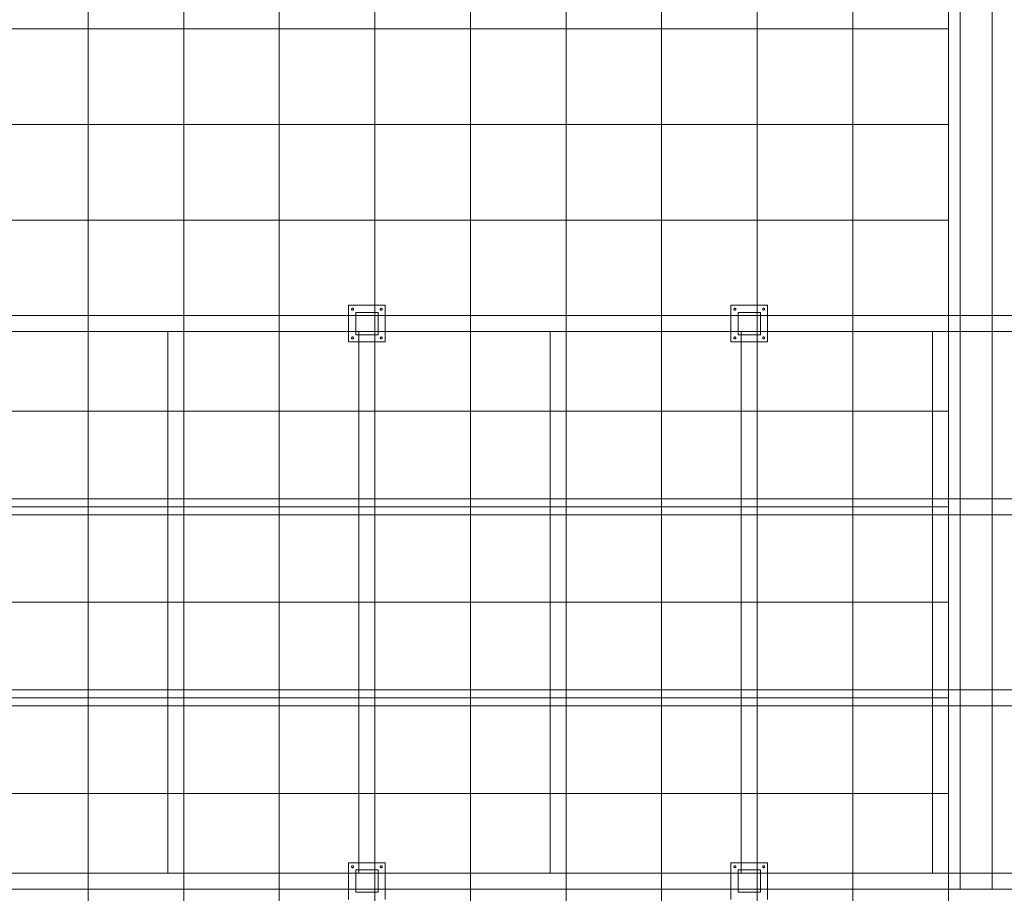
# Model space of a CAD drawing. Extents: x -620 to 3480, y 62 to 1112.
# Tile 7 of 76: x -292 to -169, y 260 to 370. Entities that reach past the tile are written whole.
import ezdxf
from ezdxf.lldxf.tags import DXFTag

# ---------------------------------------------------------------- set-up
doc = ezdxf.new("R2010")
doc.units = 0
doc.layers.get('0').update_dxf_attribs({"lineweight": 13})
doc.layers.add('60- 61 allgemeine Ausstattung- 4 Terrassen', color=7, linetype='Continuous', lineweight=9)
doc.layers.add('Keine-1', color=7, linetype='Continuous', lineweight=15)
tags = doc.linetypes.add('grob-A06GA2HT8I', pattern=[14, 3, -8, 3]).pattern_tags.tags
tags[8:9] = [DXFTag(74, 4), DXFTag(75, 0), DXFTag(340, '0'), DXFTag(46, 0.0), DXFTag(50, 0.0), DXFTag(44, 0.0), DXFTag(45, 0.0)]
tags[6:7] = [DXFTag(74, 4), DXFTag(75, 0), DXFTag(340, '0'), DXFTag(46, 0.0), DXFTag(50, 0.0), DXFTag(44, 0.0), DXFTag(45, 0.0)]
tags[4:5] = [DXFTag(74, 4), DXFTag(75, 0), DXFTag(340, '0'), DXFTag(46, 0.0), DXFTag(50, 0.0), DXFTag(44, 0.0), DXFTag(45, 0.0)]

# ---------------------------------------------------------------- blocks, each defined once
blk = doc.blocks.new('Referenz-A06GA2HW8I')
at = {"layer": '60- 61 allgemeine Ausstattung- 4 Terrassen', "color": 0, "lineweight": -2}
for p, q in [((-283.73, 211.08), (-283.73, 594.54)), ((-271.73, 211.08), (-271.73, 594.54)), ((-259.73, 211.08), (-259.73, 594.54)), ((-247.73, 211.08), (-247.73, 594.54)), ((-235.73, 211.08), (-235.73, 594.54)), ((-223.73, 211.08), (-223.73, 594.54)), ((-211.73, 211.08), (-211.73, 594.54)), ((-199.73, 211.08), (-199.73, 594.54)), ((-187.73, 211.08), (-187.73, 594.54)), ((-175.73, 260.88), (-175.73, 440.88)), ((-174.26, 260.88), (-174.26, 440.88)), ((-170.26, 260.88), (-170.26, 440.88)), ((-499.28, 368.88), (-175.73, 368.88)), ((-499.28, 356.88), (-175.73, 356.88)), ((-499.28, 344.88), (-175.73, 344.88)), ((-499.28, 332.88), (-175.73, 332.88)), ((-250.13, 333.28), (-247.33, 333.28)), ((-250.13, 330.48), (-250.13, 333.28)), ((-247.33, 333.28), (-247.33, 330.48)), ((-202.13, 333.28), (-199.33, 333.28)), ((-202.13, 330.48), (-202.13, 333.28)), ((-199.33, 333.28), (-199.33, 330.48)), ((-247.33, 330.48), (-250.13, 330.48)), ((-199.33, 330.48), (-202.13, 330.48)), ((-499.28, 320.88), (-175.73, 320.88)), ((-499.28, 308.88), (-175.73, 308.88)), ((-499.28, 296.88), (-175.73, 296.88)), ((-499.28, 284.88), (-175.73, 284.88)), ((-499.28, 272.88), (-175.73, 272.88)), ((-250.13, 260.48), (-250.13, 263.28)), ((-250.13, 263.28), (-247.33, 263.28)), ((-247.33, 263.28), (-247.33, 260.48)), ((-202.13, 260.48), (-202.13, 263.28)), ((-202.13, 263.28), (-199.33, 263.28)), ((-199.33, 263.28), (-199.33, 260.48)), ((-499.28, 260.88), (-175.73, 260.88)), ((-55.73, 260.88), (-175.73, 260.88)), ((-175.73, 211.08), (-175.73, 260.88)), ((-247.33, 260.48), (-250.13, 260.48)), ((-199.33, 260.48), (-202.13, 260.48))]:
    blk.add_line(p, q, dxfattribs=at)
at = {"layer": '60- 61 allgemeine Ausstattung- 4 Terrassen', "color": 0, "linetype": 'grob-A06GA2HT8I', "lineweight": -2, "ltscale": 0.13}
for p, q in [((-343.73, 332.88), (-57.73, 332.88)), ((-57.73, 330.88), (-345.73, 330.88)), ((-273.73, 330.88), (-273.73, 262.88)), ((-271.73, 330.88), (-271.73, 262.88)), ((-249.73, 330.88), (-249.73, 262.88)), ((-247.73, 330.88), (-247.73, 262.88)), ((-225.73, 330.88), (-225.73, 262.88)), ((-223.73, 330.88), (-223.73, 262.88)), ((-201.73, 330.88), (-201.73, 262.88)), ((-199.73, 330.88), (-199.73, 262.88)), ((-177.73, 330.88), (-177.73, 262.88)), ((-175.73, 330.88), (-175.73, 262.88)), ((-343.73, 309.88), (-57.73, 309.88)), ((-57.73, 307.88), (-343.73, 307.88)), ((-343.73, 285.88), (-57.73, 285.88)), ((-57.73, 283.88), (-343.73, 283.88)), ((-345.73, 262.88), (-57.73, 262.88)), ((-57.73, 260.88), (-345.73, 260.88))]:
    blk.add_line(p, q, dxfattribs=at)
at = {"layer": 'Keine-1', "color": 0, "linetype": 'grob-A06GA2HT8I', "lineweight": -2, "ltscale": 0.13}
for p, q in [((-251.03, 334.18), (-246.43, 334.18)), ((-251.03, 329.58), (-251.03, 334.18)), ((-250.64, 333.74), (-250.63, 333.75)), ((-250.63, 333.76), (-250.62, 333.77)), ((-250.63, 333.75), (-250.63, 333.76)), ((-250.62, 333.77), (-250.61, 333.77)), ((-250.61, 333.77), (-250.6, 333.78)), ((-250.6, 333.78), (-250.59, 333.79)), ((-250.59, 333.79), (-250.58, 333.79)), ((-250.58, 333.79), (-250.57, 333.8)), ((-250.57, 333.8), (-250.56, 333.8)), ((-250.56, 333.8), (-250.55, 333.8)), ((-250.55, 333.8), (-250.53, 333.8)), ((-250.53, 333.8), (-250.52, 333.8)), ((-250.52, 333.8), (-250.51, 333.8)), ((-250.51, 333.8), (-250.5, 333.8)), ((-250.5, 333.8), (-250.49, 333.79)), ((-250.49, 333.79), (-250.48, 333.79)), ((-250.48, 333.79), (-250.47, 333.78)), ((-250.47, 333.78), (-250.46, 333.77)), ((-250.46, 333.77), (-250.45, 333.77)), ((-250.45, 333.77), (-250.44, 333.76)), ((-250.44, 333.76), (-250.43, 333.75)), ((-250.43, 333.75), (-250.43, 333.74)), ((-247.04, 333.74), (-247.03, 333.75)), ((-247.03, 333.76), (-247.02, 333.77)), ((-247.03, 333.75), (-247.03, 333.76)), ((-247.02, 333.77), (-247.01, 333.77)), ((-247.01, 333.77), (-247, 333.78)), ((-247, 333.78), (-246.99, 333.79)), ((-246.99, 333.79), (-246.98, 333.79)), ((-246.98, 333.79), (-246.97, 333.8)), ((-246.97, 333.8), (-246.96, 333.8)), ((-246.96, 333.8), (-246.95, 333.8)), ((-246.95, 333.8), (-246.93, 333.8)), ((-246.93, 333.8), (-246.92, 333.8)), ((-246.92, 333.8), (-246.91, 333.8)), ((-246.91, 333.8), (-246.9, 333.8)), ((-246.9, 333.8), (-246.89, 333.79)), ((-246.89, 333.79), (-246.88, 333.79)), ((-246.88, 333.79), (-246.87, 333.78)), ((-246.87, 333.78), (-246.86, 333.77)), ((-246.86, 333.77), (-246.85, 333.77)), ((-246.85, 333.77), (-246.84, 333.76)), ((-246.84, 333.76), (-246.83, 333.75)), ((-246.83, 333.75), (-246.83, 333.74)), ((-246.43, 334.18), (-246.43, 329.58)), ((-203.03, 334.18), (-198.43, 334.18)), ((-203.03, 329.58), (-203.03, 334.18)), ((-202.64, 333.74), (-202.63, 333.75)), ((-202.63, 333.76), (-202.62, 333.77)), ((-202.63, 333.75), (-202.63, 333.76)), ((-202.62, 333.77), (-202.61, 333.77)), ((-202.61, 333.77), (-202.6, 333.78)), ((-202.6, 333.78), (-202.59, 333.79)), ((-202.59, 333.79), (-202.58, 333.79)), ((-202.58, 333.79), (-202.57, 333.8)), ((-202.57, 333.8), (-202.56, 333.8)), ((-202.56, 333.8), (-202.55, 333.8)), ((-202.55, 333.8), (-202.53, 333.8)), ((-202.53, 333.8), (-202.52, 333.8)), ((-202.52, 333.8), (-202.51, 333.8)), ((-202.51, 333.8), (-202.5, 333.8)), ((-202.5, 333.8), (-202.49, 333.79)), ((-202.49, 333.79), (-202.48, 333.79)), ((-202.48, 333.79), (-202.47, 333.78)), ((-202.47, 333.78), (-202.46, 333.77)), ((-202.46, 333.77), (-202.45, 333.77)), ((-202.45, 333.77), (-202.44, 333.76)), ((-202.44, 333.76), (-202.43, 333.75)), ((-202.43, 333.75), (-202.43, 333.74)), ((-199.04, 333.74), (-199.03, 333.75)), ((-199.03, 333.76), (-199.02, 333.77)), ((-199.03, 333.75), (-199.03, 333.76)), ((-199.02, 333.77), (-199.01, 333.77)), ((-199.01, 333.77), (-199, 333.78)), ((-199, 333.78), (-198.99, 333.79)), ((-198.99, 333.79), (-198.98, 333.79)), ((-198.98, 333.79), (-198.97, 333.8)), ((-198.97, 333.8), (-198.96, 333.8)), ((-198.96, 333.8), (-198.95, 333.8)), ((-198.95, 333.8), (-198.93, 333.8)), ((-198.93, 333.8), (-198.92, 333.8)), ((-198.92, 333.8), (-198.91, 333.8)), ((-198.91, 333.8), (-198.9, 333.8)), ((-198.9, 333.8), (-198.89, 333.79)), ((-198.89, 333.79), (-198.88, 333.79)), ((-198.88, 333.79), (-198.87, 333.78)), ((-198.87, 333.78), (-198.86, 333.77)), ((-198.86, 333.77), (-198.85, 333.77)), ((-198.85, 333.77), (-198.84, 333.76)), ((-198.84, 333.76), (-198.83, 333.75)), ((-198.83, 333.75), (-198.83, 333.74)), ((-198.43, 334.18), (-198.43, 329.58)), ((-250.65, 333.73), (-250.64, 333.74)), ((-250.65, 333.72), (-250.65, 333.73)), ((-250.65, 333.7), (-250.65, 333.72)), ((-250.65, 333.69), (-250.65, 333.7)), ((-250.65, 333.68), (-250.65, 333.69)), ((-250.65, 333.67), (-250.65, 333.68)), ((-250.65, 333.66), (-250.65, 333.67)), ((-250.65, 333.65), (-250.65, 333.66)), ((-250.65, 333.63), (-250.65, 333.65)), ((-250.64, 333.62), (-250.65, 333.63)), ((-250.63, 333.61), (-250.64, 333.62)), ((-250.63, 333.6), (-250.63, 333.61)), ((-250.62, 333.6), (-250.63, 333.6)), ((-250.61, 333.59), (-250.62, 333.6)), ((-250.6, 333.58), (-250.61, 333.59)), ((-250.59, 333.57), (-250.6, 333.58)), ((-250.58, 333.57), (-250.59, 333.57)), ((-250.57, 333.57), (-250.58, 333.57)), ((-250.56, 333.56), (-250.57, 333.57)), ((-250.55, 333.56), (-250.56, 333.56)), ((-250.53, 333.56), (-250.55, 333.56)), ((-250.52, 333.56), (-250.53, 333.56)), ((-250.51, 333.56), (-250.52, 333.56)), ((-250.5, 333.57), (-250.51, 333.56)), ((-250.49, 333.57), (-250.5, 333.57)), ((-250.48, 333.57), (-250.49, 333.57)), ((-250.47, 333.58), (-250.48, 333.57)), ((-250.46, 333.59), (-250.47, 333.58)), ((-250.45, 333.6), (-250.46, 333.59)), ((-250.44, 333.6), (-250.45, 333.6)), ((-250.43, 333.61), (-250.44, 333.6)), ((-250.43, 333.74), (-250.42, 333.73)), ((-250.42, 333.63), (-250.43, 333.62)), ((-250.43, 333.62), (-250.43, 333.61)), ((-250.42, 333.73), (-250.42, 333.72)), ((-250.42, 333.72), (-250.42, 333.7)), ((-250.42, 333.7), (-250.42, 333.69)), ((-250.42, 333.69), (-250.41, 333.68)), ((-250.41, 333.68), (-250.42, 333.67)), ((-250.42, 333.67), (-250.42, 333.66)), ((-250.42, 333.66), (-250.42, 333.65)), ((-250.42, 333.65), (-250.42, 333.63)), ((-247.05, 333.73), (-247.04, 333.74)), ((-247.05, 333.72), (-247.05, 333.73)), ((-247.05, 333.7), (-247.05, 333.72)), ((-247.05, 333.69), (-247.05, 333.7)), ((-247.05, 333.68), (-247.05, 333.69)), ((-247.05, 333.67), (-247.05, 333.68)), ((-247.05, 333.66), (-247.05, 333.67)), ((-247.05, 333.65), (-247.05, 333.66)), ((-247.05, 333.63), (-247.05, 333.65)), ((-247.04, 333.62), (-247.05, 333.63)), ((-247.03, 333.61), (-247.04, 333.62)), ((-247.03, 333.6), (-247.03, 333.61)), ((-247.02, 333.6), (-247.03, 333.6)), ((-247.01, 333.59), (-247.02, 333.6)), ((-247, 333.58), (-247.01, 333.59)), ((-246.99, 333.57), (-247, 333.58)), ((-246.98, 333.57), (-246.99, 333.57)), ((-246.97, 333.57), (-246.98, 333.57)), ((-246.96, 333.56), (-246.97, 333.57)), ((-246.95, 333.56), (-246.96, 333.56)), ((-246.93, 333.56), (-246.95, 333.56)), ((-246.92, 333.56), (-246.93, 333.56)), ((-246.91, 333.56), (-246.92, 333.56)), ((-246.9, 333.57), (-246.91, 333.56)), ((-246.89, 333.57), (-246.9, 333.57)), ((-246.88, 333.57), (-246.89, 333.57)), ((-246.87, 333.58), (-246.88, 333.57)), ((-246.86, 333.59), (-246.87, 333.58)), ((-246.85, 333.6), (-246.86, 333.59)), ((-246.84, 333.6), (-246.85, 333.6)), ((-246.83, 333.61), (-246.84, 333.6)), ((-246.83, 333.74), (-246.82, 333.73)), ((-246.82, 333.63), (-246.83, 333.62)), ((-246.83, 333.62), (-246.83, 333.61)), ((-246.82, 333.73), (-246.82, 333.72)), ((-246.82, 333.72), (-246.82, 333.7)), ((-246.82, 333.7), (-246.82, 333.69)), ((-246.82, 333.69), (-246.81, 333.68)), ((-246.81, 333.68), (-246.82, 333.67)), ((-246.82, 333.67), (-246.82, 333.66)), ((-246.82, 333.66), (-246.82, 333.65)), ((-246.82, 333.65), (-246.82, 333.63)), ((-202.65, 333.73), (-202.64, 333.74)), ((-202.65, 333.72), (-202.65, 333.73)), ((-202.65, 333.7), (-202.65, 333.72)), ((-202.65, 333.69), (-202.65, 333.7)), ((-202.65, 333.68), (-202.65, 333.69)), ((-202.65, 333.67), (-202.65, 333.68)), ((-202.65, 333.66), (-202.65, 333.67)), ((-202.65, 333.65), (-202.65, 333.66)), ((-202.65, 333.63), (-202.65, 333.65)), ((-202.64, 333.62), (-202.65, 333.63)), ((-202.63, 333.61), (-202.64, 333.62)), ((-202.63, 333.6), (-202.63, 333.61)), ((-202.62, 333.6), (-202.63, 333.6)), ((-202.61, 333.59), (-202.62, 333.6)), ((-202.6, 333.58), (-202.61, 333.59)), ((-202.59, 333.57), (-202.6, 333.58)), ((-202.58, 333.57), (-202.59, 333.57)), ((-202.57, 333.57), (-202.58, 333.57)), ((-202.56, 333.56), (-202.57, 333.57)), ((-202.55, 333.56), (-202.56, 333.56)), ((-202.53, 333.56), (-202.55, 333.56)), ((-202.52, 333.56), (-202.53, 333.56)), ((-202.51, 333.56), (-202.52, 333.56)), ((-202.5, 333.57), (-202.51, 333.56)), ((-202.49, 333.57), (-202.5, 333.57)), ((-202.48, 333.57), (-202.49, 333.57)), ((-202.47, 333.58), (-202.48, 333.57)), ((-202.46, 333.59), (-202.47, 333.58)), ((-202.45, 333.6), (-202.46, 333.59)), ((-202.44, 333.6), (-202.45, 333.6)), ((-202.43, 333.61), (-202.44, 333.6)), ((-202.43, 333.74), (-202.42, 333.73)), ((-202.42, 333.63), (-202.43, 333.62)), ((-202.43, 333.62), (-202.43, 333.61)), ((-202.42, 333.73), (-202.42, 333.72)), ((-202.42, 333.72), (-202.42, 333.7)), ((-202.42, 333.7), (-202.42, 333.69)), ((-202.42, 333.69), (-202.41, 333.68)), ((-202.41, 333.68), (-202.42, 333.67)), ((-202.42, 333.67), (-202.42, 333.66)), ((-202.42, 333.66), (-202.42, 333.65)), ((-202.42, 333.65), (-202.42, 333.63)), ((-199.05, 333.73), (-199.04, 333.74)), ((-199.05, 333.72), (-199.05, 333.73)), ((-199.05, 333.7), (-199.05, 333.72)), ((-199.05, 333.69), (-199.05, 333.7)), ((-199.05, 333.68), (-199.05, 333.69)), ((-199.05, 333.67), (-199.05, 333.68)), ((-199.05, 333.66), (-199.05, 333.67)), ((-199.05, 333.65), (-199.05, 333.66)), ((-199.05, 333.63), (-199.05, 333.65)), ((-199.04, 333.62), (-199.05, 333.63)), ((-199.03, 333.61), (-199.04, 333.62)), ((-199.03, 333.6), (-199.03, 333.61)), ((-199.02, 333.6), (-199.03, 333.6)), ((-199.01, 333.59), (-199.02, 333.6)), ((-199, 333.58), (-199.01, 333.59)), ((-198.99, 333.57), (-199, 333.58)), ((-198.98, 333.57), (-198.99, 333.57)), ((-198.97, 333.57), (-198.98, 333.57)), ((-198.96, 333.56), (-198.97, 333.57)), ((-198.95, 333.56), (-198.96, 333.56)), ((-198.93, 333.56), (-198.95, 333.56)), ((-198.92, 333.56), (-198.93, 333.56)), ((-198.91, 333.56), (-198.92, 333.56)), ((-198.9, 333.57), (-198.91, 333.56)), ((-198.89, 333.57), (-198.9, 333.57)), ((-198.88, 333.57), (-198.89, 333.57)), ((-198.87, 333.58), (-198.88, 333.57)), ((-198.86, 333.59), (-198.87, 333.58)), ((-198.85, 333.6), (-198.86, 333.59)), ((-198.84, 333.6), (-198.85, 333.6)), ((-198.83, 333.61), (-198.84, 333.6)), ((-198.83, 333.74), (-198.82, 333.73)), ((-198.82, 333.63), (-198.83, 333.62)), ((-198.83, 333.62), (-198.83, 333.61)), ((-198.82, 333.73), (-198.82, 333.72)), ((-198.82, 333.72), (-198.82, 333.7)), ((-198.82, 333.7), (-198.82, 333.69)), ((-198.82, 333.69), (-198.81, 333.68)), ((-198.81, 333.68), (-198.82, 333.67)), ((-198.82, 333.67), (-198.82, 333.66)), ((-198.82, 333.66), (-198.82, 333.65)), ((-198.82, 333.65), (-198.82, 333.63)), ((-250.65, 330.13), (-250.64, 330.14)), ((-250.65, 330.12), (-250.65, 330.13)), ((-250.65, 330.1), (-250.65, 330.12)), ((-250.65, 330.09), (-250.65, 330.1)), ((-250.65, 330.08), (-250.65, 330.09)), ((-250.65, 330.07), (-250.65, 330.08)), ((-250.65, 330.06), (-250.65, 330.07)), ((-250.65, 330.05), (-250.65, 330.06)), ((-250.65, 330.03), (-250.65, 330.05)), ((-250.64, 330.02), (-250.65, 330.03)), ((-250.64, 330.14), (-250.63, 330.15)), ((-250.63, 330.16), (-250.62, 330.17)), ((-250.63, 330.15), (-250.63, 330.16)), ((-250.62, 330.17), (-250.61, 330.17)), ((-250.61, 330.17), (-250.6, 330.18)), ((-250.6, 330.18), (-250.59, 330.19)), ((-250.59, 330.19), (-250.58, 330.19)), ((-250.58, 330.19), (-250.57, 330.2)), ((-250.57, 330.2), (-250.56, 330.2)), ((-250.56, 330.2), (-250.55, 330.2)), ((-250.55, 330.2), (-250.53, 330.2)), ((-250.53, 330.2), (-250.52, 330.2)), ((-250.52, 330.2), (-250.51, 330.2)), ((-250.51, 330.2), (-250.5, 330.2)), ((-250.5, 330.2), (-250.49, 330.19)), ((-250.49, 330.19), (-250.48, 330.19)), ((-250.48, 330.19), (-250.47, 330.18)), ((-250.47, 330.18), (-250.46, 330.17)), ((-250.46, 330.17), (-250.45, 330.17)), ((-250.45, 330.17), (-250.44, 330.16)), ((-250.44, 330.16), (-250.43, 330.15)), ((-250.43, 330.15), (-250.43, 330.14)), ((-250.43, 330.14), (-250.42, 330.13)), ((-250.42, 330.03), (-250.43, 330.02)), ((-250.42, 330.13), (-250.42, 330.12)), ((-250.42, 330.12), (-250.42, 330.1)), ((-250.42, 330.1), (-250.42, 330.09)), ((-250.42, 330.09), (-250.41, 330.08)), ((-250.41, 330.08), (-250.42, 330.07)), ((-250.42, 330.07), (-250.42, 330.06)), ((-250.42, 330.06), (-250.42, 330.05)), ((-250.42, 330.05), (-250.42, 330.03)), ((-247.05, 330.13), (-247.04, 330.14)), ((-247.05, 330.12), (-247.05, 330.13)), ((-247.05, 330.1), (-247.05, 330.12)), ((-247.05, 330.09), (-247.05, 330.1)), ((-247.05, 330.08), (-247.05, 330.09)), ((-247.05, 330.07), (-247.05, 330.08)), ((-247.05, 330.06), (-247.05, 330.07)), ((-247.05, 330.05), (-247.05, 330.06)), ((-247.05, 330.03), (-247.05, 330.05)), ((-247.04, 330.02), (-247.05, 330.03)), ((-247.04, 330.14), (-247.03, 330.15)), ((-247.03, 330.16), (-247.02, 330.17)), ((-247.03, 330.15), (-247.03, 330.16)), ((-247.02, 330.17), (-247.01, 330.17)), ((-247.01, 330.17), (-247, 330.18)), ((-247, 330.18), (-246.99, 330.19)), ((-246.99, 330.19), (-246.98, 330.19)), ((-246.98, 330.19), (-246.97, 330.2)), ((-246.97, 330.2), (-246.96, 330.2)), ((-246.96, 330.2), (-246.95, 330.2)), ((-246.95, 330.2), (-246.93, 330.2)), ((-246.93, 330.2), (-246.92, 330.2)), ((-246.92, 330.2), (-246.91, 330.2)), ((-246.91, 330.2), (-246.9, 330.2)), ((-246.9, 330.2), (-246.89, 330.19)), ((-246.89, 330.19), (-246.88, 330.19)), ((-246.88, 330.19), (-246.87, 330.18)), ((-246.87, 330.18), (-246.86, 330.17)), ((-246.86, 330.17), (-246.85, 330.17)), ((-246.85, 330.17), (-246.84, 330.16)), ((-246.84, 330.16), (-246.83, 330.15)), ((-246.83, 330.15), (-246.83, 330.14)), ((-246.83, 330.14), (-246.82, 330.13)), ((-246.82, 330.03), (-246.83, 330.02)), ((-246.82, 330.13), (-246.82, 330.12)), ((-246.82, 330.12), (-246.82, 330.1)), ((-246.82, 330.1), (-246.82, 330.09)), ((-246.82, 330.09), (-246.81, 330.08)), ((-246.81, 330.08), (-246.82, 330.07)), ((-246.82, 330.07), (-246.82, 330.06)), ((-246.82, 330.06), (-246.82, 330.05)), ((-246.82, 330.05), (-246.82, 330.03)), ((-202.65, 330.13), (-202.64, 330.14)), ((-202.65, 330.12), (-202.65, 330.13)), ((-202.65, 330.1), (-202.65, 330.12)), ((-202.65, 330.09), (-202.65, 330.1)), ((-202.65, 330.08), (-202.65, 330.09)), ((-202.65, 330.07), (-202.65, 330.08)), ((-202.65, 330.06), (-202.65, 330.07)), ((-202.65, 330.05), (-202.65, 330.06)), ((-202.65, 330.03), (-202.65, 330.05)), ((-202.64, 330.02), (-202.65, 330.03)), ((-202.64, 330.14), (-202.63, 330.15)), ((-202.63, 330.16), (-202.62, 330.17)), ((-202.63, 330.15), (-202.63, 330.16)), ((-202.62, 330.17), (-202.61, 330.17)), ((-202.61, 330.17), (-202.6, 330.18)), ((-202.6, 330.18), (-202.59, 330.19)), ((-202.59, 330.19), (-202.58, 330.19)), ((-202.58, 330.19), (-202.57, 330.2)), ((-202.57, 330.2), (-202.56, 330.2)), ((-202.56, 330.2), (-202.55, 330.2)), ((-202.55, 330.2), (-202.53, 330.2)), ((-202.53, 330.2), (-202.52, 330.2)), ((-202.52, 330.2), (-202.51, 330.2)), ((-202.51, 330.2), (-202.5, 330.2)), ((-202.5, 330.2), (-202.49, 330.19)), ((-202.49, 330.19), (-202.48, 330.19)), ((-202.48, 330.19), (-202.47, 330.18)), ((-202.47, 330.18), (-202.46, 330.17)), ((-202.46, 330.17), (-202.45, 330.17)), ((-202.45, 330.17), (-202.44, 330.16)), ((-202.44, 330.16), (-202.43, 330.15)), ((-202.43, 330.15), (-202.43, 330.14)), ((-202.43, 330.14), (-202.42, 330.13)), ((-202.42, 330.03), (-202.43, 330.02)), ((-202.42, 330.13), (-202.42, 330.12)), ((-202.42, 330.12), (-202.42, 330.1)), ((-202.42, 330.1), (-202.42, 330.09)), ((-202.42, 330.09), (-202.41, 330.08)), ((-202.41, 330.08), (-202.42, 330.07)), ((-202.42, 330.07), (-202.42, 330.06)), ((-202.42, 330.06), (-202.42, 330.05)), ((-202.42, 330.05), (-202.42, 330.03)), ((-199.05, 330.13), (-199.04, 330.14)), ((-199.05, 330.12), (-199.05, 330.13)), ((-199.05, 330.1), (-199.05, 330.12)), ((-199.05, 330.09), (-199.05, 330.1)), ((-199.05, 330.08), (-199.05, 330.09)), ((-199.05, 330.07), (-199.05, 330.08)), ((-199.05, 330.06), (-199.05, 330.07)), ((-199.05, 330.05), (-199.05, 330.06)), ((-199.05, 330.03), (-199.05, 330.05)), ((-199.04, 330.02), (-199.05, 330.03)), ((-199.04, 330.14), (-199.03, 330.15)), ((-199.03, 330.16), (-199.02, 330.17)), ((-199.03, 330.15), (-199.03, 330.16)), ((-199.02, 330.17), (-199.01, 330.17)), ((-199.01, 330.17), (-199, 330.18)), ((-199, 330.18), (-198.99, 330.19)), ((-198.99, 330.19), (-198.98, 330.19)), ((-198.98, 330.19), (-198.97, 330.2)), ((-198.97, 330.2), (-198.96, 330.2)), ((-198.96, 330.2), (-198.95, 330.2)), ((-198.95, 330.2), (-198.93, 330.2)), ((-198.93, 330.2), (-198.92, 330.2)), ((-198.92, 330.2), (-198.91, 330.2)), ((-198.91, 330.2), (-198.9, 330.2)), ((-198.9, 330.2), (-198.89, 330.19)), ((-198.89, 330.19), (-198.88, 330.19)), ((-198.88, 330.19), (-198.87, 330.18)), ((-198.87, 330.18), (-198.86, 330.17)), ((-198.86, 330.17), (-198.85, 330.17)), ((-198.85, 330.17), (-198.84, 330.16)), ((-198.84, 330.16), (-198.83, 330.15)), ((-198.83, 330.15), (-198.83, 330.14)), ((-198.83, 330.14), (-198.82, 330.13)), ((-198.82, 330.03), (-198.83, 330.02)), ((-198.82, 330.13), (-198.82, 330.12)), ((-198.82, 330.12), (-198.82, 330.1)), ((-198.82, 330.1), (-198.82, 330.09)), ((-198.82, 330.09), (-198.81, 330.08)), ((-198.81, 330.08), (-198.82, 330.07)), ((-198.82, 330.07), (-198.82, 330.06)), ((-198.82, 330.06), (-198.82, 330.05)), ((-198.82, 330.05), (-198.82, 330.03)), ((-246.43, 329.58), (-251.03, 329.58)), ((-250.63, 330.01), (-250.64, 330.02)), ((-250.63, 330), (-250.63, 330.01)), ((-250.62, 330), (-250.63, 330)), ((-250.61, 329.99), (-250.62, 330)), ((-250.6, 329.98), (-250.61, 329.99)), ((-250.59, 329.97), (-250.6, 329.98)), ((-250.58, 329.97), (-250.59, 329.97)), ((-250.57, 329.97), (-250.58, 329.97)), ((-250.56, 329.96), (-250.57, 329.97)), ((-250.55, 329.96), (-250.56, 329.96)), ((-250.53, 329.96), (-250.55, 329.96)), ((-250.52, 329.96), (-250.53, 329.96)), ((-250.51, 329.96), (-250.52, 329.96)), ((-250.5, 329.97), (-250.51, 329.96)), ((-250.49, 329.97), (-250.5, 329.97)), ((-250.48, 329.97), (-250.49, 329.97)), ((-250.47, 329.98), (-250.48, 329.97)), ((-250.46, 329.99), (-250.47, 329.98)), ((-250.45, 330), (-250.46, 329.99)), ((-250.44, 330), (-250.45, 330)), ((-250.43, 330.01), (-250.44, 330)), ((-250.43, 330.02), (-250.43, 330.01)), ((-247.03, 330.01), (-247.04, 330.02)), ((-247.03, 330), (-247.03, 330.01)), ((-247.02, 330), (-247.03, 330)), ((-247.01, 329.99), (-247.02, 330)), ((-247, 329.98), (-247.01, 329.99)), ((-246.99, 329.97), (-247, 329.98)), ((-246.98, 329.97), (-246.99, 329.97)), ((-246.97, 329.97), (-246.98, 329.97)), ((-246.96, 329.96), (-246.97, 329.97)), ((-246.95, 329.96), (-246.96, 329.96)), ((-246.93, 329.96), (-246.95, 329.96)), ((-246.92, 329.96), (-246.93, 329.96)), ((-246.91, 329.96), (-246.92, 329.96)), ((-246.9, 329.97), (-246.91, 329.96)), ((-246.89, 329.97), (-246.9, 329.97)), ((-246.88, 329.97), (-246.89, 329.97)), ((-246.87, 329.98), (-246.88, 329.97)), ((-246.86, 329.99), (-246.87, 329.98)), ((-246.85, 330), (-246.86, 329.99)), ((-246.84, 330), (-246.85, 330)), ((-246.83, 330.01), (-246.84, 330)), ((-246.83, 330.02), (-246.83, 330.01)), ((-198.43, 329.58), (-203.03, 329.58)), ((-202.63, 330.01), (-202.64, 330.02)), ((-202.63, 330), (-202.63, 330.01)), ((-202.62, 330), (-202.63, 330)), ((-202.61, 329.99), (-202.62, 330)), ((-202.6, 329.98), (-202.61, 329.99)), ((-202.59, 329.97), (-202.6, 329.98)), ((-202.58, 329.97), (-202.59, 329.97)), ((-202.57, 329.97), (-202.58, 329.97)), ((-202.56, 329.96), (-202.57, 329.97)), ((-202.55, 329.96), (-202.56, 329.96)), ((-202.53, 329.96), (-202.55, 329.96)), ((-202.52, 329.96), (-202.53, 329.96)), ((-202.51, 329.96), (-202.52, 329.96)), ((-202.5, 329.97), (-202.51, 329.96)), ((-202.49, 329.97), (-202.5, 329.97)), ((-202.48, 329.97), (-202.49, 329.97)), ((-202.47, 329.98), (-202.48, 329.97)), ((-202.46, 329.99), (-202.47, 329.98)), ((-202.45, 330), (-202.46, 329.99)), ((-202.44, 330), (-202.45, 330)), ((-202.43, 330.01), (-202.44, 330)), ((-202.43, 330.02), (-202.43, 330.01)), ((-199.03, 330.01), (-199.04, 330.02)), ((-199.03, 330), (-199.03, 330.01)), ((-199.02, 330), (-199.03, 330)), ((-199.01, 329.99), (-199.02, 330)), ((-199, 329.98), (-199.01, 329.99)), ((-198.99, 329.97), (-199, 329.98)), ((-198.98, 329.97), (-198.99, 329.97)), ((-198.97, 329.97), (-198.98, 329.97)), ((-198.96, 329.96), (-198.97, 329.97)), ((-198.95, 329.96), (-198.96, 329.96)), ((-198.93, 329.96), (-198.95, 329.96)), ((-198.92, 329.96), (-198.93, 329.96)), ((-198.91, 329.96), (-198.92, 329.96)), ((-198.9, 329.97), (-198.91, 329.96)), ((-198.89, 329.97), (-198.9, 329.97)), ((-198.88, 329.97), (-198.89, 329.97)), ((-198.87, 329.98), (-198.88, 329.97)), ((-198.86, 329.99), (-198.87, 329.98)), ((-198.85, 330), (-198.86, 329.99)), ((-198.84, 330), (-198.85, 330)), ((-198.83, 330.01), (-198.84, 330)), ((-198.83, 330.02), (-198.83, 330.01)), ((-251.03, 264.18), (-246.43, 264.18)), ((-251.03, 259.58), (-251.03, 264.18)), ((-250.65, 263.73), (-250.64, 263.74)), ((-250.65, 263.72), (-250.65, 263.73)), ((-250.65, 263.7), (-250.65, 263.72)), ((-250.65, 263.69), (-250.65, 263.7)), ((-250.65, 263.68), (-250.65, 263.69)), ((-250.65, 263.67), (-250.65, 263.68)), ((-250.65, 263.66), (-250.65, 263.67)), ((-250.65, 263.65), (-250.65, 263.66)), ((-250.65, 263.63), (-250.65, 263.65)), ((-250.64, 263.62), (-250.65, 263.63)), ((-250.64, 263.74), (-250.63, 263.75)), ((-250.63, 263.61), (-250.64, 263.62)), ((-250.63, 263.76), (-250.62, 263.77)), ((-250.63, 263.75), (-250.63, 263.76)), ((-250.63, 263.6), (-250.63, 263.61)), ((-250.62, 263.6), (-250.63, 263.6)), ((-250.62, 263.77), (-250.61, 263.77)), ((-250.61, 263.59), (-250.62, 263.6)), ((-250.61, 263.77), (-250.6, 263.78)), ((-250.6, 263.58), (-250.61, 263.59)), ((-250.6, 263.78), (-250.59, 263.79)), ((-250.59, 263.57), (-250.6, 263.58)), ((-250.59, 263.79), (-250.58, 263.79)), ((-250.58, 263.57), (-250.59, 263.57)), ((-250.58, 263.79), (-250.57, 263.8)), ((-250.57, 263.57), (-250.58, 263.57)), ((-250.57, 263.8), (-250.56, 263.8)), ((-250.56, 263.56), (-250.57, 263.57)), ((-250.56, 263.8), (-250.55, 263.8)), ((-250.55, 263.56), (-250.56, 263.56)), ((-250.55, 263.8), (-250.53, 263.8)), ((-250.53, 263.56), (-250.55, 263.56)), ((-250.53, 263.8), (-250.52, 263.8)), ((-250.52, 263.56), (-250.53, 263.56)), ((-250.52, 263.8), (-250.51, 263.8)), ((-250.51, 263.56), (-250.52, 263.56)), ((-250.51, 263.8), (-250.5, 263.8)), ((-250.5, 263.57), (-250.51, 263.56)), ((-250.5, 263.8), (-250.49, 263.79)), ((-250.49, 263.57), (-250.5, 263.57)), ((-250.49, 263.79), (-250.48, 263.79)), ((-250.48, 263.57), (-250.49, 263.57)), ((-250.48, 263.79), (-250.47, 263.78)), ((-250.47, 263.58), (-250.48, 263.57)), ((-250.47, 263.78), (-250.46, 263.77)), ((-250.46, 263.59), (-250.47, 263.58)), ((-250.46, 263.77), (-250.45, 263.77)), ((-250.45, 263.6), (-250.46, 263.59)), ((-250.45, 263.77), (-250.44, 263.76)), ((-250.44, 263.6), (-250.45, 263.6)), ((-250.44, 263.76), (-250.43, 263.75)), ((-250.43, 263.61), (-250.44, 263.6)), ((-250.43, 263.75), (-250.43, 263.74)), ((-250.43, 263.74), (-250.42, 263.73)), ((-250.42, 263.63), (-250.43, 263.62)), ((-250.43, 263.62), (-250.43, 263.61)), ((-250.42, 263.73), (-250.42, 263.72)), ((-250.42, 263.72), (-250.42, 263.7)), ((-250.42, 263.7), (-250.42, 263.69)), ((-250.42, 263.69), (-250.41, 263.68)), ((-250.41, 263.68), (-250.42, 263.67)), ((-250.42, 263.67), (-250.42, 263.66)), ((-250.42, 263.66), (-250.42, 263.65)), ((-250.42, 263.65), (-250.42, 263.63)), ((-247.05, 263.73), (-247.04, 263.74)), ((-247.05, 263.72), (-247.05, 263.73)), ((-247.05, 263.7), (-247.05, 263.72)), ((-247.05, 263.69), (-247.05, 263.7)), ((-247.05, 263.68), (-247.05, 263.69)), ((-247.05, 263.67), (-247.05, 263.68)), ((-247.05, 263.66), (-247.05, 263.67)), ((-247.05, 263.65), (-247.05, 263.66)), ((-247.05, 263.63), (-247.05, 263.65)), ((-247.04, 263.62), (-247.05, 263.63)), ((-247.04, 263.74), (-247.03, 263.75)), ((-247.03, 263.61), (-247.04, 263.62)), ((-247.03, 263.76), (-247.02, 263.77)), ((-247.03, 263.75), (-247.03, 263.76)), ((-247.03, 263.6), (-247.03, 263.61)), ((-247.02, 263.6), (-247.03, 263.6)), ((-247.02, 263.77), (-247.01, 263.77)), ((-247.01, 263.59), (-247.02, 263.6)), ((-247.01, 263.77), (-247, 263.78)), ((-247, 263.58), (-247.01, 263.59)), ((-247, 263.78), (-246.99, 263.79)), ((-246.99, 263.57), (-247, 263.58)), ((-246.99, 263.79), (-246.98, 263.79)), ((-246.98, 263.57), (-246.99, 263.57)), ((-246.98, 263.79), (-246.97, 263.8)), ((-246.97, 263.57), (-246.98, 263.57)), ((-246.97, 263.8), (-246.96, 263.8)), ((-246.96, 263.56), (-246.97, 263.57)), ((-246.96, 263.8), (-246.95, 263.8)), ((-246.95, 263.56), (-246.96, 263.56)), ((-246.95, 263.8), (-246.93, 263.8)), ((-246.93, 263.56), (-246.95, 263.56)), ((-246.93, 263.8), (-246.92, 263.8)), ((-246.92, 263.56), (-246.93, 263.56)), ((-246.92, 263.8), (-246.91, 263.8)), ((-246.91, 263.56), (-246.92, 263.56)), ((-246.91, 263.8), (-246.9, 263.8)), ((-246.9, 263.57), (-246.91, 263.56)), ((-246.9, 263.8), (-246.89, 263.79)), ((-246.89, 263.57), (-246.9, 263.57)), ((-246.89, 263.79), (-246.88, 263.79)), ((-246.88, 263.57), (-246.89, 263.57)), ((-246.88, 263.79), (-246.87, 263.78)), ((-246.87, 263.58), (-246.88, 263.57)), ((-246.87, 263.78), (-246.86, 263.77)), ((-246.86, 263.59), (-246.87, 263.58)), ((-246.86, 263.77), (-246.85, 263.77)), ((-246.85, 263.6), (-246.86, 263.59)), ((-246.85, 263.77), (-246.84, 263.76)), ((-246.84, 263.6), (-246.85, 263.6)), ((-246.84, 263.76), (-246.83, 263.75)), ((-246.83, 263.61), (-246.84, 263.6)), ((-246.83, 263.75), (-246.83, 263.74)), ((-246.83, 263.74), (-246.82, 263.73)), ((-246.82, 263.63), (-246.83, 263.62)), ((-246.83, 263.62), (-246.83, 263.61)), ((-246.82, 263.73), (-246.82, 263.72)), ((-246.82, 263.72), (-246.82, 263.7)), ((-246.82, 263.7), (-246.82, 263.69)), ((-246.82, 263.69), (-246.81, 263.68)), ((-246.81, 263.68), (-246.82, 263.67)), ((-246.82, 263.67), (-246.82, 263.66)), ((-246.82, 263.66), (-246.82, 263.65)), ((-246.82, 263.65), (-246.82, 263.63)), ((-246.43, 264.18), (-246.43, 259.58)), ((-203.03, 264.18), (-198.43, 264.18)), ((-203.03, 259.58), (-203.03, 264.18)), ((-202.65, 263.73), (-202.64, 263.74)), ((-202.65, 263.72), (-202.65, 263.73)), ((-202.65, 263.7), (-202.65, 263.72)), ((-202.65, 263.69), (-202.65, 263.7)), ((-202.65, 263.68), (-202.65, 263.69)), ((-202.65, 263.67), (-202.65, 263.68)), ((-202.65, 263.66), (-202.65, 263.67)), ((-202.65, 263.65), (-202.65, 263.66)), ((-202.65, 263.63), (-202.65, 263.65)), ((-202.64, 263.62), (-202.65, 263.63)), ((-202.64, 263.74), (-202.63, 263.75)), ((-202.63, 263.61), (-202.64, 263.62)), ((-202.63, 263.76), (-202.62, 263.77)), ((-202.63, 263.75), (-202.63, 263.76)), ((-202.63, 263.6), (-202.63, 263.61)), ((-202.62, 263.6), (-202.63, 263.6)), ((-202.62, 263.77), (-202.61, 263.77)), ((-202.61, 263.59), (-202.62, 263.6)), ((-202.61, 263.77), (-202.6, 263.78)), ((-202.6, 263.58), (-202.61, 263.59)), ((-202.6, 263.78), (-202.59, 263.79)), ((-202.59, 263.57), (-202.6, 263.58)), ((-202.59, 263.79), (-202.58, 263.79)), ((-202.58, 263.57), (-202.59, 263.57)), ((-202.58, 263.79), (-202.57, 263.8)), ((-202.57, 263.57), (-202.58, 263.57)), ((-202.57, 263.8), (-202.56, 263.8)), ((-202.56, 263.56), (-202.57, 263.57)), ((-202.56, 263.8), (-202.55, 263.8)), ((-202.55, 263.56), (-202.56, 263.56)), ((-202.55, 263.8), (-202.53, 263.8)), ((-202.53, 263.56), (-202.55, 263.56)), ((-202.53, 263.8), (-202.52, 263.8)), ((-202.52, 263.56), (-202.53, 263.56)), ((-202.52, 263.8), (-202.51, 263.8)), ((-202.51, 263.56), (-202.52, 263.56)), ((-202.51, 263.8), (-202.5, 263.8)), ((-202.5, 263.57), (-202.51, 263.56)), ((-202.5, 263.8), (-202.49, 263.79)), ((-202.49, 263.57), (-202.5, 263.57)), ((-202.49, 263.79), (-202.48, 263.79)), ((-202.48, 263.57), (-202.49, 263.57)), ((-202.48, 263.79), (-202.47, 263.78)), ((-202.47, 263.58), (-202.48, 263.57)), ((-202.47, 263.78), (-202.46, 263.77)), ((-202.46, 263.59), (-202.47, 263.58)), ((-202.46, 263.77), (-202.45, 263.77)), ((-202.45, 263.6), (-202.46, 263.59)), ((-202.45, 263.77), (-202.44, 263.76)), ((-202.44, 263.6), (-202.45, 263.6)), ((-202.44, 263.76), (-202.43, 263.75)), ((-202.43, 263.61), (-202.44, 263.6)), ((-202.43, 263.75), (-202.43, 263.74)), ((-202.43, 263.74), (-202.42, 263.73)), ((-202.42, 263.63), (-202.43, 263.62)), ((-202.43, 263.62), (-202.43, 263.61)), ((-202.42, 263.73), (-202.42, 263.72)), ((-202.42, 263.72), (-202.42, 263.7)), ((-202.42, 263.7), (-202.42, 263.69)), ((-202.42, 263.69), (-202.41, 263.68)), ((-202.41, 263.68), (-202.42, 263.67)), ((-202.42, 263.67), (-202.42, 263.66)), ((-202.42, 263.66), (-202.42, 263.65)), ((-202.42, 263.65), (-202.42, 263.63)), ((-199.05, 263.73), (-199.04, 263.74)), ((-199.05, 263.72), (-199.05, 263.73)), ((-199.05, 263.7), (-199.05, 263.72)), ((-199.05, 263.69), (-199.05, 263.7)), ((-199.05, 263.68), (-199.05, 263.69)), ((-199.05, 263.67), (-199.05, 263.68)), ((-199.05, 263.66), (-199.05, 263.67)), ((-199.05, 263.65), (-199.05, 263.66)), ((-199.05, 263.63), (-199.05, 263.65)), ((-199.04, 263.62), (-199.05, 263.63)), ((-199.04, 263.74), (-199.03, 263.75)), ((-199.03, 263.61), (-199.04, 263.62)), ((-199.03, 263.76), (-199.02, 263.77)), ((-199.03, 263.75), (-199.03, 263.76)), ((-199.03, 263.6), (-199.03, 263.61)), ((-199.02, 263.6), (-199.03, 263.6)), ((-199.02, 263.77), (-199.01, 263.77)), ((-199.01, 263.59), (-199.02, 263.6)), ((-199.01, 263.77), (-199, 263.78)), ((-199, 263.58), (-199.01, 263.59)), ((-199, 263.78), (-198.99, 263.79)), ((-198.99, 263.57), (-199, 263.58)), ((-198.99, 263.79), (-198.98, 263.79)), ((-198.98, 263.57), (-198.99, 263.57)), ((-198.98, 263.79), (-198.97, 263.8)), ((-198.97, 263.57), (-198.98, 263.57)), ((-198.97, 263.8), (-198.96, 263.8)), ((-198.96, 263.56), (-198.97, 263.57)), ((-198.96, 263.8), (-198.95, 263.8)), ((-198.95, 263.56), (-198.96, 263.56)), ((-198.95, 263.8), (-198.93, 263.8)), ((-198.93, 263.56), (-198.95, 263.56)), ((-198.93, 263.8), (-198.92, 263.8)), ((-198.92, 263.56), (-198.93, 263.56)), ((-198.92, 263.8), (-198.91, 263.8)), ((-198.91, 263.56), (-198.92, 263.56)), ((-198.91, 263.8), (-198.9, 263.8)), ((-198.9, 263.57), (-198.91, 263.56)), ((-198.9, 263.8), (-198.89, 263.79)), ((-198.89, 263.57), (-198.9, 263.57)), ((-198.89, 263.79), (-198.88, 263.79)), ((-198.88, 263.57), (-198.89, 263.57)), ((-198.88, 263.79), (-198.87, 263.78)), ((-198.87, 263.58), (-198.88, 263.57)), ((-198.87, 263.78), (-198.86, 263.77)), ((-198.86, 263.59), (-198.87, 263.58)), ((-198.86, 263.77), (-198.85, 263.77)), ((-198.85, 263.6), (-198.86, 263.59)), ((-198.85, 263.77), (-198.84, 263.76)), ((-198.84, 263.6), (-198.85, 263.6)), ((-198.84, 263.76), (-198.83, 263.75)), ((-198.83, 263.61), (-198.84, 263.6)), ((-198.83, 263.75), (-198.83, 263.74)), ((-198.83, 263.74), (-198.82, 263.73)), ((-198.82, 263.63), (-198.83, 263.62)), ((-198.83, 263.62), (-198.83, 263.61)), ((-198.82, 263.73), (-198.82, 263.72)), ((-198.82, 263.72), (-198.82, 263.7)), ((-198.82, 263.7), (-198.82, 263.69)), ((-198.82, 263.69), (-198.81, 263.68)), ((-198.81, 263.68), (-198.82, 263.67)), ((-198.82, 263.67), (-198.82, 263.66)), ((-198.82, 263.66), (-198.82, 263.65)), ((-198.82, 263.65), (-198.82, 263.63)), ((-198.43, 264.18), (-198.43, 259.58))]:
    blk.add_line(p, q, dxfattribs=at)

msp = doc.modelspace()

# ---------------------------------------------------------------- block references
at = {"color": 8, "lineweight": 13, "ltscale": 0.13, "true_color": 0x808080}
msp.add_blockref('Referenz-A06GA2HW8I', (0, 0), dxfattribs=at)

doc.saveas('drawing.dxf')
